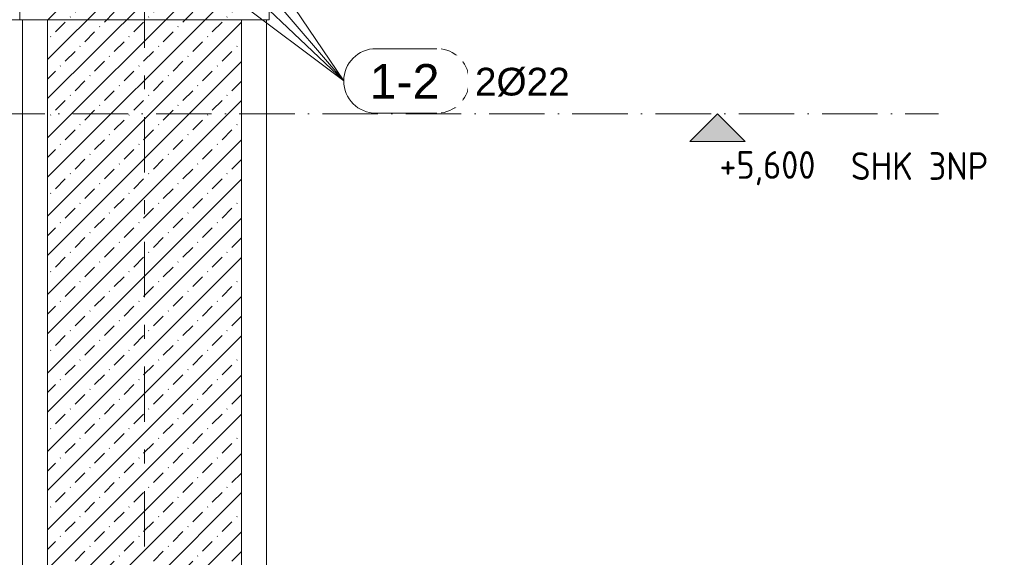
# Model space of a CAD drawing. Header units: millimetres. Extents: x -25607 to 9385, y 1894 to 10168.
# Tile 164 of 181: x 7599 to 9375, y 4800 to 5770. Entities that reach past the tile are written whole.
import ezdxf

# ---------------------------------------------------------------- set-up
doc = ezdxf.new("R2010")
doc.units = ezdxf.units.MM
doc.linetypes.add('Čerchovaná', pattern=[150, 100, -25, 0, -25])
doc.linetypes.add('Čára osnovy', pattern=[225, 100, -50, 25, -50])
for name, color, linetype, lineweight in [('A-FLOR-LEVL', 51, 'Continuous', 5), ('S-BEAM', 12, 'Continuous', 9), ('S-COLS', 52, 'Continuous', 9), ('S-GRID', 1, 'Continuous', 5), ('S-RBAR-IDEN', 171, 'Continuous', 5)]:
    doc.layers.add(name, color=color, linetype=linetype, lineweight=lineweight)
doc.styles.add('Arial', font='arial.ttf', dxfattribs={"height": 50})
doc.styles.add('Arial_1', font='arial.ttf', dxfattribs={"height": 62.5})
doc.styles.add('ISOCPEUR_1', font='isocpeur.ttf', dxfattribs={"width": 0.9, "height": 50})

# ---------------------------------------------------------------- blocks, each defined once
blk = doc.blocks.new('Podlaží - Výšková kačena-488172-V5')
at = {"layer": 'A-FLOR-LEVL'}
blk.add_hatch(color=256, dxfattribs=at).paths.add_polyline_path([(-4927, 5550), (-5027, 5550), (-4977, 5600)])
for p, q in [((-5027, 5550), (-4977, 5600)), ((-4977, 5600), (-5027, 5550)), ((-4927, 5550), (-4977, 5600)), ((-4927, 5550), (-4977, 5600)), ((-5027, 5550), (-4927, 5550))]:
    blk.add_line(p, q, dxfattribs=at)
blk = doc.blocks.new('Popisek výztuže - _Typ_ množství_PRAVÝ-500031-V5')
at = {"layer": 'S-RBAR-IDEN'}
for p, q in [((-9208.8, 5575.1), (-9318.5, 5575.1)), ((-9318.5, 5458.7), (-9208.8, 5458.7))]:
    blk.add_line(p, q, dxfattribs=at)
for centre, start, end in [((-9318.5, 5516.9), 90, 270), ((-9208.8, 5516.9), 277.6434, 82.3566)]:
    blk.add_arc(centre, 58.2, start, end, dxfattribs=at)

msp = doc.modelspace()

# ---------------------------------------------------------------- hatches: boundary and pattern name
at = {"layer": 'S-COLS', "lineweight": 5}
h = msp.add_hatch(dxfattribs=at)
h.set_pattern_fill('FP_2', color=256, style=0, pattern_type=2)
h.set_pattern_definition([(45, (2996.86, 5500.453), (-35.35534, 35.35534), []), (45, (3032.214, 5500.453), (-17.67767, 53.033), [25, -12.5, 0.8382, -11.662])])
h.paths.add_polyline_path([(7649.4, 2605), (7999.4, 2605), (7999.4, 5795), (7996.4, 5795), (7996.4, 5807.8), (7652.5, 5807.8), (7652.5, 5795), (7649.4, 5795), (7649.4, 4308.1)])
h.paths.add_polyline_path([(7738.1, 5832.8), (7996.4, 5832.8), (7996.4, 5870), (7652.5, 5870), (7652.5, 5832.8)])

# ---------------------------------------------------------------- linework, layer by layer
at = {"layer": 'A-FLOR-LEVL', "linetype": 'Čerchovaná'}
msp.add_line((-3262.2, 5600), (9255.9, 5600), dxfattribs=at)
at = {"layer": 'S-BEAM', "lineweight": 18}
for p, q in [((7599.4, 6370), (7599.4, 5770)), ((8049.4, 5770), (8049.4, 6370)), ((7599.4, 5770), (7649.4, 5770)), ((7999.4, 5770), (8049.4, 5770))]:
    msp.add_line(p, q, dxfattribs=at)
at = {"layer": 'S-BEAM'}
for p, q in [((7599.4, 5870), (7599.4, 5770)), ((8049.4, 5770), (8049.4, 5870)), ((8049.4, 5870), (8049.4, 5770)), ((8049.4, 5770), (4359.4, 5770)), ((7657.9, 5770), (7649.4, 5770)), ((7999.4, 5770), (7657.9, 5770))]:
    msp.add_line(p, q, dxfattribs=at)
at = {"layer": 'S-COLS', "color": 9}
for p, q in [((7604.4, 5770), (7604.4, 2605)), ((7604.4, 2605), (7604.4, 5770)), ((8044.4, 5770), (7604.4, 5770)), ((7604.4, 5770), (8044.4, 5770)), ((8044.4, 5770), (8044.4, 2605)), ((8044.4, 5770), (8044.4, 2605))]:
    msp.add_line(p, q, dxfattribs=at)
at = {"layer": 'S-COLS', "lineweight": 18}
for p, q in [((7649.4, 5770), (7649.4, 2605)), ((7999.4, 2605), (7999.4, 5770))]:
    msp.add_line(p, q, dxfattribs=at)
at = {"layer": 'S-COLS'}
for p, q in [((7649.4, 2605), (7649.4, 5770)), ((7999.4, 5770), (7999.4, 2605))]:
    msp.add_line(p, q, dxfattribs=at)
at = {"layer": 'S-GRID', "linetype": 'Čára osnovy', "lineweight": 9}
msp.add_line((7824.4, 1894.4), (7824.4, 9632.5), dxfattribs=at)
at = {"layer": 'S-RBAR-IDEN'}
for p in [(7938.6, 5946.8), (7989.7, 5946.8), (7938.6, 5843.8), (7989.7, 5843.8)]:
    msp.add_line(p, (8183.6, 5659.5), dxfattribs=at)

# ---------------------------------------------------------------- block references
at = {"layer": 'A-FLOR-LEVL'}
msp.add_blockref('Podlaží - Výšková kačena-488172-V5', (13834.4, 0), dxfattribs=at)
at = {"layer": 'S-RBAR-IDEN'}
msp.add_blockref('Popisek výztuže - _Typ_ množství_PRAVÝ-500031-V5', (17560.3, 142.6), dxfattribs=at)

# ---------------------------------------------------------------- texts
at = {"layer": 'A-FLOR-LEVL', "char_height": 50, "attachment_point": 1, "style": 'ISOCPEUR_1'}
for s, insert, width in [('+5,600', (8861, 5532.9), 218.259), ('SHK 3NP', (9097.9, 5530.9), 299.43)]:
    msp.add_mtext(s, dxfattribs=dict(at, insert=insert, width=width))
at = {"layer": 'S-RBAR-IDEN', "insert": (8420.2, 5683.2), "char_height": 50, "width": 210.443, "attachment_point": 1, "style": 'Arial', "bg_fill": 3, "box_fill_scale": 1.25, "bg_fill_color": 256, "bg_fill_true_color": 13158600, "bg_fill_transparency": 0}
msp.add_mtext('2Ø22', dxfattribs=at)

# ---------------------------------------------------------------- next in the draw order: texts
at = {"layer": 'S-RBAR-IDEN', "insert": (8230.2, 5689.9), "char_height": 62.5, "width": 152.321, "attachment_point": 1, "style": 'Arial_1', "bg_fill": 3, "box_fill_scale": 1.25, "bg_fill_color": 256, "bg_fill_true_color": 13158600, "bg_fill_transparency": 0}
msp.add_mtext('1-2', dxfattribs=at)

doc.saveas('drawing.dxf')
